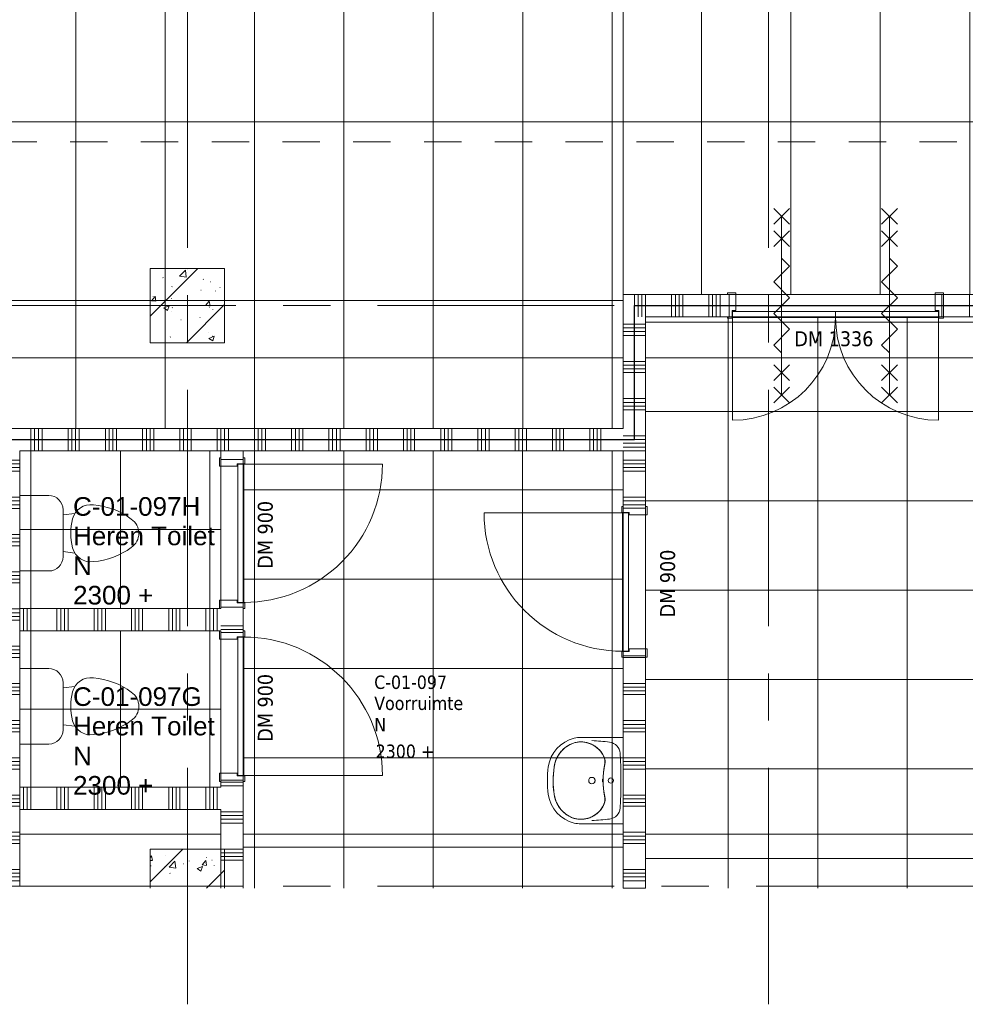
# Model space of a CAD drawing. Header units: millimetres. Extents: x 83969 to 141394, y 139608 to 176267.
# Tile 15 of 40: x 115875 to 122221, y 139608 to 146220. Entities that reach past the tile are written whole.
import ezdxf
from ezdxf.enums import TextEntityAlignment as Align

# ---------------------------------------------------------------- set-up
doc = ezdxf.new("R2010")
doc.units = ezdxf.units.MM
doc.header["$LTSCALE"] = 50
doc.linetypes.add('B0401', pattern=[9.5, 5, -1.5, -3])
doc.linetypes.add('CENTER', pattern=[50.8, 31.75, -6.35, 6.35, -6.35])
for name, color, linetype in [('00---0--FM-RUIMTENR', 7, 'Continuous'), ('AL68----_BRAND_60 MIN', 92, 'BR60'), ('AT$1A---_BWDTEKST', 7, 'Continuous'), ('AT$1A---_PLAFONDHOOGTE', 7, 'Continuous'), ('AT$1A---_TEKST', 7, 'Continuous'), ('AT$1A---_ZONETEKST', 7, 'Continuous')]:
    doc.layers.add(name, color=color, linetype=linetype)
for name, color, linetype, lineweight in [('AA$1A---_ARCEER', 1, 'Continuous', 18), ('AL$1A---_ROOM', 1, 'Continuous', 9), ('AL$7A---_STRAMIEN', 8, 'CENTER', 9), ('AL22----_BINNENWAND', 7, 'Continuous', 9), ('AL23----_VLOEREN', 2, 'Continuous', 9), ('AL28----_KOLOMKOP_BETONBAND', 2, 'B0401', 9), ('AL28----_KONSTRUKTIES', 4, 'Continuous', 9), ('AL32----_BINNENKOZIJN', 3, 'Continuous', 9), ('AL32----_tekst', 14, 'Continuous', 9), ('AL35----_PLAFONDS', 16, 'Continuous', 9), ('AL72----_INRGEBRUIKSR', 6, 'Continuous', 9), ('AL74----_INRSANITAIR', 6, 'Continuous', 13), ('AT$1A---_200ZONETEKST', 7, 'Continuous', 9), ('Plafondtekst', 1, 'Continuous', 9)]:
    doc.layers.add(name, color=color, linetype=linetype, lineweight=lineweight)
doc.styles.add('FM_TEKST', font='arial.ttf')
doc.styles.add('Tahoma', font='tahoma.ttf', dxfattribs={"height": 100})
doc.styles.add('Tahoma_1', font='tahoma.ttf', dxfattribs={"height": 90})
doc.linetypes.add('BR60', pattern='A,15,-1,["60",Standard,S=2.5,R=0,X=0,Y=-1.25],-4', length=20)
pattern_1 = [(50, (154885.57, 120319.74), (364.368, -31.8783), [38.1, -419.1]), (355, (154885.57, 120319.74), (-70.486, 382.1133), [30.48, -335.28]), (100.451, (154915.94, 120317.1), (293.885, 350.2334), [32.38, -356.18]), (46.184, (154885.57, 120421.34), (542.1585, -84.086), [57.15, -628.65]), (96.636, (154930.75, 120414.33), (474.805, 494.8554), [48.57, -534.27]), (351.184, (154885.6, 120421.34), (474.81, 494.85), [45.72, -502.92]), (21, (154936.37, 120395.94), (303.2285, -204.5305), [38.1, -419.1]), (326, (154936.37, 120395.94), (123.604, 368.376), [30.48, -335.28]), (71.451, (154961.64, 120378.9), (426.834, 163.8427), [32.38, -356.18]), (37.5, (154885.57, 120319.74), (6.17665, 169.11015), [1.676, -329.54, 1.676, -338.684, -336.55]), (37.5, (154885.57, 120319.74), (6.17665, 169.11015), [-671.576, 1.676, -334.874]), (7.5, (154885.57, 120319.74), (133.6389, 200.3615), [1.676, -192.38, 1.676, -321.92, -128.27]), (7.5, (154885.57, 120319.74), (133.6389, 200.3615), [-517.652, 1.676, -126.594]), (327.5, (154772.29, 120319.74), (271.1818, -11.45836), [1.676, -125.324, 1.676, -394.564, -525.78]), (327.5, (154772.29, 120319.74), (271.1818, -11.45836), [-523.24, 1.676, -524.104]), (317.5, (154721.5, 120319.74), (296.2585, 50.8528), [1.676, -163.424, 1.676, -261.468, -373.38]), (317.5, (154721.5, 120319.74), (296.2585, 50.8528), [-428.244, 1.676, -371.704]), (45, (154885.57, 120319.74), (211.036, -211.036), [])]

# ---------------------------------------------------------------- blocks, each defined once
blk = doc.blocks.new('LUMC_constructie_2018_rvt-1-bwd N-01')
at = {"layer": 'AA$1A---_ARCEER'}
h = blk.add_hatch(dxfattribs=at)
h.set_pattern_fill('FP_250', color=256, style=0, pattern_type=2)
h.set_pattern_definition(pattern_1)
h.paths.add_polyline_path([(116750, 144050), (117250, 144050), (117250, 144550), (116750, 144550)], flags=0)
h = blk.add_hatch(dxfattribs=at)
h.set_pattern_fill('FP_250', color=256, style=0, pattern_type=2)
h.set_pattern_definition(pattern_1)
h.paths.add_polyline_path([(116750, 140387.3), (117250, 140387.3), (117250, 140650), (116750, 140650)], flags=0)
at = {"layer": 'AL23----_VLOEREN'}
for p, q in [((114975, 143950), (119925, 143950)), ((114975, 143950), (119925, 143950)), ((119925, 143950), (114975, 143950)), ((120075, 143950), (122625, 143950)), ((120075, 143950), (122625, 143950)), ((122625, 143950), (120075, 143950)), ((117225, 140750), (115875, 140750)), ((117225, 140750), (115875, 140750)), ((115875, 140750), (117225, 140750)), ((119925, 140750), (117375, 140750)), ((119925, 140750), (117375, 140750)), ((117375, 140750), (119925, 140750)), ((122625, 140750), (120075, 140750)), ((122625, 140750), (120075, 140750)), ((120075, 140750), (122625, 140750))]:
    blk.add_line(p, q, dxfattribs=at)
at = {"layer": 'AL28----_KOLOMKOP_BETONBAND'}
for p, q in [((124539, 145400), (91275, 145400)), ((124539, 145400), (91275, 145400)), ((114975, 143950), (119925, 143950)), ((120075, 143950), (122625, 143950)), ((117225, 140750), (115875, 140750)), ((119925, 140750), (117375, 140750)), ((122625, 140750), (120075, 140750))]:
    blk.add_line(p, q, dxfattribs=at)
at = {"layer": 'AL28----_KONSTRUKTIES'}
for p, q in [((117250, 144550), (116750, 144550)), ((116750, 144550), (116750, 144050)), ((117250, 144050), (117250, 144550)), ((116750, 144050), (117250, 144050)), ((117250, 140650), (116750, 140650)), ((116750, 140650), (116750, 140387.3)), ((117250, 140387.3), (117250, 140650))]:
    blk.add_line(p, q, dxfattribs=at)
blk = doc.blocks.new('32_LUMC_MOD_standaard kozijn_houten draaideur_enkel - 900x2108mm_56_17_x170mm-10042356-bwd N-01')
at = {"layer": 'AL32----_BINNENKOZIJN'}
blk.add_line((465, 79), (465, 1009), dxfattribs=at)
blk.add_arc((465, 79), 930, 90, 180, dxfattribs=at)
blk = doc.blocks.new('30_LUMC_MOD_houten deurblad_update - geel _toilet_-9999799-bwd N-01')
at = {"layer": 'AL32----_BINNENKOZIJN'}
for p, q in [((465, 20), (-465, 20)), ((-465, 20), (-465, -20)), ((465, -20), (465, 20)), ((-465, -20), (465, -20))]:
    blk.add_line(p, q, dxfattribs=at)
blk = doc.blocks.new('30_LUMC_MOD_binnenkozijn_standaard - hout-V1-bwd N-01')
at = {"layer": 'AL32----_BINNENKOZIJN'}
for p, q in [((-467, 85), (-506, 85)), ((-506, 85), (-506, 75)), ((-467, 34), (-467, 85)), ((506, 85), (467, 85)), ((467, 85), (467, 34)), ((506, 75), (506, 85)), ((-450, 34), (-467, 34)), ((-450, -85), (-450, 34)), ((467, 34), (450, 34)), ((450, 34), (450, -85)), ((-506, -85), (-450, -85)), ((450, -85), (506, -85)), ((506, -85), (506, -75))]:
    blk.add_line(p, q, dxfattribs=at)
blk = doc.blocks.new('32_LUMC_MOD_standaard kozijn_houten draaideur_enkel - 900x2108mm_56_17_x170mm-10042363-bwd N-01')
at = {"layer": 'AL32----_BINNENKOZIJN'}
blk.add_line((-465, 79), (-465, 1009), dxfattribs=at)
blk.add_arc((-465, 79), 930, 360, 90, dxfattribs=at)
blk = doc.blocks.new('30_LUMC_MOD_houten deurblad_update - geel _toilet_-9999804-bwd N-01')
at = {"layer": 'AL32----_BINNENKOZIJN'}
for p, q in [((465, 20), (-465, 20)), ((-465, 20), (-465, -20)), ((465, -20), (465, 20)), ((-465, -20), (465, -20))]:
    blk.add_line(p, q, dxfattribs=at)
blk = doc.blocks.new('30_LUMC_MOD_binnenkozijn_standaard - hout-V2-bwd N-01')
at = {"layer": 'AL32----_BINNENKOZIJN'}
for p, q in [((-467, 85), (-506, 85)), ((-506, 85), (-506, 75)), ((-467, 34), (-467, 85)), ((506, 85), (467, 85)), ((467, 85), (467, 34)), ((506, 75), (506, 85)), ((-450, 34), (-467, 34)), ((-450, -85), (-450, 34)), ((467, 34), (450, 34)), ((450, 34), (450, -85)), ((-506, -75), (-506, -85)), ((-506, -85), (-450, -85)), ((450, -85), (506, -85))]:
    blk.add_line(p, q, dxfattribs=at)
blk = doc.blocks.new('30_LUMC_MOD_binnenkozijn_standaard - hout-9524221-bwd N-01')
at = {"layer": 'AL32----_BINNENKOZIJN'}
for p, q in [((-467, 85), (-506, 85)), ((-506, 85), (-506, 75)), ((-467, 34), (-467, 85)), ((506, 85), (467, 85)), ((467, 85), (467, 34)), ((506, 75), (506, 85)), ((-450, 34), (-467, 34)), ((-450, -85), (-450, 34)), ((467, 34), (450, 34)), ((450, 34), (450, -85)), ((-506, -75), (-506, -85)), ((-506, -85), (-450, -85)), ((450, -85), (506, -85)), ((506, -85), (506, -75))]:
    blk.add_line(p, q, dxfattribs=at)
blk = doc.blocks.new('32_LUMC_MOD_standaard kozijn_houten draaideur_dubbel - 1336x2100mm_56_25_x170mm-9930283-bwd N-01')
for p, q in [((-691, 79), (-691, 770)), ((691, 79), (691, 770)), ((-309, 547), (-415, 653)), ((-415, 547), (-309, 653)), ((-362, -600), (-362, 600)), ((-362, -600), (-362, 600)), ((415, 547), (309, 653)), ((309, 547), (415, 653)), ((362, -600), (362, 600)), ((362, -600), (362, 600)), ((-309, 397), (-415, 503)), ((-415, 397), (-309, 503)), ((415, 397), (309, 503)), ((309, 397), (415, 503)), ((-415, 159.1), (-309, 265.2)), ((-309, 265.2), (-362, 318.2)), ((309, 159.1), (415, 265.2)), ((415, 265.2), (362, 318.2)), ((-309, 53), (-415, 159.1)), ((415, 53), (309, 159.1)), ((-415, -53), (-309, 53)), ((309, -53), (415, 53)), ((-415, -53), (-309, -159.1)), ((309, -53), (415, -159.1)), ((-309, -159.1), (-415, -265.2)), ((415, -159.1), (309, -265.2)), ((-415, -265.2), (-362, -318.2)), ((309, -265.2), (362, -318.2)), ((-309, -503), (-415, -397)), ((-415, -503), (-309, -397)), ((415, -503), (309, -397)), ((309, -503), (415, -397)), ((-309, -653), (-415, -547)), ((-415, -653), (-309, -547)), ((415, -653), (309, -547)), ((309, -653), (415, -547))]:
    blk.add_line(p, q)
for centre, start, end in [((-691, 79), 0, 90), ((691, 79), 90, 180)]:
    blk.add_arc(centre, 691, start, end)
blk = doc.blocks.new('30_LUMC_MOD_binnenkozijn_standaard - hout-9526153-bwd N-01')
at = {"layer": 'AL32----_BINNENKOZIJN'}
for p, q in [((-693, 85), (-724, 85)), ((-724, 85), (-724, 75)), ((-693, 34), (-693, 85)), ((724, 85), (693, 85)), ((693, 85), (693, 34)), ((724, 75), (724, 85)), ((-668, 34), (-693, 34)), ((-668, -85), (-668, 34)), ((693, 34), (668, 34)), ((668, 34), (668, -85)), ((-724, -75), (-724, -85)), ((-724, -85), (-668, -85)), ((668, -85), (724, -85)), ((724, -85), (724, -75))]:
    blk.add_line(p, q, dxfattribs=at)
blk = doc.blocks.new('30_LUMC_MOD_houten deurblad_update - wit _standaard_-9999790-bwd N-01')
at = {"layer": 'AL32----_BINNENKOZIJN'}
for p, q in [((345.5, 20), (-345.5, 20)), ((-345.5, 20), (-345.5, -20)), ((345.5, -20), (345.5, 20)), ((-345.5, -20), (345.5, -20))]:
    blk.add_line(p, q, dxfattribs=at)
blk = doc.blocks.new('74_LUMC_MOD_toilet - 74_LUMC_MOD_toilet-2837907-bwd N-01')
at = {"layer": 'AL74----_INRSANITAIR'}
for p, q in [((-253.4, 299.1), (-253.4, 494.7)), ((253.4, 494.7), (253.4, 299.5)), ((157.7, 203.8), (-158, 203.8)), ((-123.5, 203.8), (-132.6, 124.6)), ((123.5, 203.8), (132.6, 124.6))]:
    blk.add_line(p, q, dxfattribs=at)
for centre, radius, start, end in [((-158, 299.1), 95.4, 180, 270), ((157.7, 299.5), 95.7, 270, 0), ((-65.9, 17.8), 125.9, 104.51232, 188.14083), ((0, -236.7), 388.8, 75.48768, 104.51232), ((65.9, 17.8), 125.9, 351.85917, 75.48768), ((295.2, 37.7), 487.2, 184.4366, 216.77829), ((-295.2, 37.7), 487.2, 323.22171, 355.5634), ((0, -190.6), 114.2, 213.72487, 326.27513)]:
    blk.add_arc(centre, radius, start, end, dxfattribs=at)
blk = doc.blocks.new('30_LUMC_MOD_houten deurblad_update - wit _standaard_-9999791-bwd N-01')
at = {"layer": 'AL32----_BINNENKOZIJN'}
for p, q in [((-345.5, -20), (-345.5, 20)), ((-345.5, 20), (345.5, 20)), ((345.5, 20), (345.5, -20)), ((345.5, -20), (-345.5, -20))]:
    blk.add_line(p, q, dxfattribs=at)
blk = doc.blocks.new('74_LUMC_MOD_wastafel - 74_LUMC_MOD_wastafel-2976166-bwd N-01')
at = {"layer": 'AL72----_INRGEBRUIKSR'}
for p, q in [((116119.5, 147359), (116119.5, 147075)), ((116699.5, 147359), (116699.5, 147075))]:
    blk.add_line(p, q, dxfattribs=at)
at = {"layer": 'AL72----_INRGEBRUIKSR', "flags": 128}
for points in [[(116316.1, 147538.2), (116308.2, 147536.9), (116300.4, 147535.3), (116292.7, 147533.4), (116285, 147531.1), (116277.4, 147528.6), (116269.9, 147525.7), (116262.6, 147522.6), (116255.3, 147519.1), (116248.2, 147515.4), (116241.3, 147511.4), (116234.6, 147507.1), (116228, 147502.6), (116221.6, 147497.8), (116215.4, 147492.7), (116209.4, 147487.4), (116203.6, 147481.9), (116198.1, 147476.1), (116192.7, 147470.1), (116187.7, 147464), (116182.9, 147457.6), (116178.3, 147451), (116174, 147444.3), (116170, 147437.3), (116168, 147433.8)], [(116502.9, 147538.2), (116477.1, 147541.4), (116451.2, 147543.6), (116425.2, 147544.8), (116399.2, 147544.9), (116373.2, 147543.9), (116347.3, 147542), (116321.5, 147539), (116316.1, 147538.2)], [(116651, 147433.8), (116647.1, 147440.8), (116642.9, 147447.6), (116638.5, 147454.3), (116633.8, 147460.7), (116628.9, 147467), (116623.7, 147473.1), (116618.2, 147479), (116612.6, 147484.6), (116606.7, 147490.1), (116600.6, 147495.3), (116594.3, 147500.2), (116587.8, 147504.9), (116581.1, 147509.3), (116574.3, 147513.4), (116567.3, 147517.3), (116560.1, 147520.9), (116552.8, 147524.2), (116545.4, 147527.2), (116537.9, 147529.9), (116530.3, 147532.3), (116522.5, 147534.4), (116514.7, 147536.1), (116506.9, 147537.6), (116502.9, 147538.2)], [(116168, 147433.8), (116165.2, 147428.1), (116162.5, 147422.2), (116160.1, 147416.3), (116157.9, 147410.3), (116156, 147404.2), (116154.3, 147398), (116152.9, 147391.8), (116151.7, 147385.5), (116150.8, 147379.1), (116150.1, 147372.8), (116149.7, 147366.4), (116149.5, 147360), (116149.5, 147359)], [(116669.5, 147359), (116669.4, 147365.4), (116669, 147371.8), (116668.4, 147378.1), (116667.5, 147384.5), (116666.3, 147390.8), (116664.9, 147397), (116663.3, 147403.2), (116661.4, 147409.3), (116659.3, 147415.3), (116656.9, 147421.3), (116654.3, 147427.1), (116651.4, 147432.9), (116651, 147433.8)], [(116149.5, 147359), (116149.6, 147352.2), (116150, 147345.4), (116150.7, 147338.6), (116151.7, 147331.9), (116152.9, 147325.2), (116154.4, 147318.6), (116156.1, 147312), (116158.1, 147305.5), (116160.4, 147299.1), (116162.9, 147292.8), (116165.7, 147286.6), (116168.7, 147280.5), (116171.9, 147274.5), (116175.4, 147268.7), (116179.2, 147263), (116183.1, 147257.5), (116187.3, 147252.1), (116191.7, 147246.9), (116196.3, 147241.9), (116201, 147237), (116206, 147232.4), (116211.2, 147228), (116216.5, 147223.7), (116222, 147219.7), (116227.6, 147215.9), (116233.4, 147212.4), (116239.3, 147209.1), (116239.4, 147209)], [(116579.6, 147209), (116585.6, 147212.4), (116591.4, 147215.9), (116597, 147219.7), (116602.5, 147223.7), (116607.8, 147227.9), (116613, 147232.4), (116617.9, 147237), (116622.7, 147241.8), (116627.3, 147246.9), (116631.7, 147252.1), (116635.9, 147257.4), (116639.8, 147263), (116643.5, 147268.7), (116647, 147274.5), (116650.3, 147280.4), (116653.3, 147286.5), (116656.1, 147292.7), (116658.6, 147299.1), (116660.9, 147305.5), (116662.9, 147312), (116664.6, 147318.5), (116666.1, 147325.2), (116667.3, 147331.9), (116668.3, 147338.6), (116669, 147345.3), (116669.4, 147352.1), (116669.5, 147358.9), (116669.5, 147359)], [(116239.4, 147209), (116242.9, 147207.2), (116246.6, 147205.6), (116250.3, 147204), (116254, 147202.7), (116257.8, 147201.4), (116261.7, 147200.4), (116265.6, 147199.5), (116269.5, 147198.7), (116273.5, 147198.1), (116277.4, 147197.7), (116281.4, 147197.4), (116285.4, 147197.3), (116289.4, 147197.3), (116293.4, 147197.5), (116297.4, 147197.9), (116301.4, 147198.4), (116305.3, 147199), (116307, 147199.4)], [(116512, 147199.4), (116515.9, 147198.6), (116519.9, 147198.1), (116523.9, 147197.6), (116527.9, 147197.4), (116531.9, 147197.3), (116535.9, 147197.3), (116539.9, 147197.5), (116543.8, 147197.9), (116547.8, 147198.4), (116551.7, 147199.1), (116555.7, 147200), (116559.5, 147201), (116563.4, 147202.1), (116567.1, 147203.4), (116570.9, 147204.9), (116574.5, 147206.5), (116578.1, 147208.3), (116579.6, 147209)]]:
    blk.add_lwpolyline(points, dxfattribs=at)
at = {"layer": 'AL72----_INRGEBRUIKSR'}
for centre, radius in [((116409.5, 147285), 21.5), ((116409.5, 147158), 17.5)]:
    blk.add_circle(centre, radius, dxfattribs=at)
for centre, radius, start, end in [((116348.4, 147349.7), 230, 97.80533, 166.56854), ((116344.9, 147340.3), 200, 98.25812, 152.13187), ((116409.5, 146895), 650, 81.74188, 98.25812), ((116409.5, 146903.8), 680, 82.19467, 97.80533), ((116470.6, 147349.7), 230, 13.43146, 82.19467), ((116474.1, 147340.3), 200, 27.86813, 81.74188), ((116344.9, 147340.3), 199.8, 131.04189, 152.13187), ((116474.1, 147340.3), 199.8, 27.86813, 48.95811), ((116309.5, 147359), 190, 166.56854, 180), ((116309.5, 147359), 160, 152.13187, 180), ((116309.5, 147359), 159.8, 152.13187, 180), ((116509.5, 147359), 159.8, 0, 27.86813), ((116509.5, 147359), 160, 0, 27.86813), ((116509.5, 147359), 190, 0, 13.43146), ((116319.4, 147359), 170, 180, 241.8907), ((116319.4, 147359), 169.7, 180, 247.79976), ((116499.6, 147359), 169.7, 292.20024, 0), ((116499.6, 147359), 170, 298.1093, 0), ((117743.6, 147359), 1604.1, 182.64427, 186.91679), ((116409.5, 147285), 21.5, 0, 180), ((116409.5, 147285), 21.5, 180, 223.54489), ((116409.5, 147285), 21.5, 316.45511, 0), ((115075.4, 147359), 1604.1, 353.08321, 357.35573), ((116286.5, 147297.3), 100, 241.8907, 281.83121), ((116283.6, 147271), 74.8, 247.79976, 282.6508), ((116409.5, 146710), 500.2, 77.3492, 102.6508), ((116409.5, 146710), 500, 78.16879, 101.83121), ((116532.5, 147297.3), 100, 258.16879, 298.1093), ((116535.4, 147271), 74.8, 257.3492, 292.20024), ((116230.6, 147175.5), 80, 186.91679, 266.48724), ((116409.5, 147158), 17.5, 0, 180), ((116409.5, 147158), 17.5, 180, 0), ((116588.4, 147175.5), 80, 273.51276, 353.08321), ((116409.5, 150090), 3000, 266.48724, 273.51276)]:
    blk.add_arc(centre, radius, start, end, dxfattribs=at)
blk.add_ellipse((116409.5, 146912.6), major_axis=(644.4, 0), ratio=0.980509, start_param=1.425499, end_param=1.716093, dxfattribs=at)
for points, knots in [([(116213.7, 147491), (116219.5, 147496), (116231.5, 147505.3), (116254.4, 147519.1), (116277.3, 147528.7), (116299.3, 147534.8), (116310.5, 147536.9), (116316.2, 147537.8)], [0, 0, 0, 0, 0.2, 0.4, 0.7, 0.85, 1, 1, 1, 1]), ([(116502.8, 147537.8), (116510.4, 147536.7), (116525.3, 147533.7), (116550.7, 147525.4), (116573, 147514.5), (116592, 147501.9), (116601, 147494.7), (116605.3, 147491)], [0, 0, 0, 0, 0.2, 0.4, 0.7, 0.85, 1, 1, 1, 1]), ([(116393.9, 147270.2), (116395.1, 147269), (116397, 147267.4), (116399.5, 147265.9), (116401, 147265.2), (116402.2, 147264.8), (116403.3, 147264.4), (116405, 147264), (116407.8, 147263.5), (116411.2, 147263.5), (116414, 147264), (116415.6, 147264.4), (116416.8, 147264.8), (116418, 147265.2), (116419.5, 147265.9), (116422, 147267.4), (116423.9, 147269), (116425.1, 147270.2)], [0, 0, 0, 0, 0.142857, 0.214286, 0.25, 0.285714, 0.321429, 0.357143, 0.428571, 0.571429, 0.642857, 0.678571, 0.714286, 0.75, 0.785714, 0.857143, 1, 1, 1, 1]), ([(116419.5, 147211.9), (116419.5, 147212.1), (116419.2, 147212.3), (116418.2, 147212.7), (116417.2, 147213), (116416, 147213.2), (116414.1, 147213.5), (116411.3, 147213.7), (116407.7, 147213.7), (116404.9, 147213.5), (116403, 147213.2), (116401.8, 147213), (116400.8, 147212.7), (116399.8, 147212.3), (116399.5, 147212.1), (116399.5, 147211.9)], [0, 0, 0, 0, 0.111111, 0.166667, 0.222222, 0.277778, 0.333333, 0.444444, 0.555556, 0.666667, 0.722222, 0.777778, 0.833333, 0.888889, 1, 1, 1, 1]), ([(116399.5, 147211.9), (116399.5, 147211.7), (116399.9, 147211.4), (116401.7, 147211.1), (116404.4, 147210.9), (116407.7, 147210.8), (116411.3, 147210.8), (116415.2, 147210.9), (116418.6, 147211.2), (116419.5, 147211.6), (116419.5, 147211.9)], [0, 0, 0, 0, 0.111111, 0.222222, 0.333333, 0.444444, 0.555556, 0.666667, 0.833333, 1, 1, 1, 1]), ([(116410.2, 147175.5), (116410.2, 147175.5), (116409.8, 147175.5), (116409.3, 147175.5), (116408.9, 147175.5), (116408.8, 147175.5)], [0.47851096, 0.47851096, 0.47851096, 0.47851096, 0.47916667, 0.51388889, 0.52142216, 0.52142216, 0.52142216, 0.52142216]), ([(116408.8, 147175.5), (116408.8, 147175.5), (116409.2, 147175.5), (116409.7, 147175.5), (116410.1, 147175.5), (116410.2, 147175.5)], [0.47857784, 0.47857784, 0.47857784, 0.47857784, 0.47916667, 0.51388889, 0.52148904, 0.52148904, 0.52148904, 0.52148904])]:
    blk.add_open_spline(points, degree=3, knots=knots, dxfattribs=at)
blk = doc.blocks.new('FM_RM4')
for tag, p, flags in [('BEDRIJFSORGAAN', (0, -1378.1), 1), ('RUIMTESOORT', (-5, -1668.1), 1), ('GEBRUIK', (-40, -1963.1), 1), ('OPPERVLAKTE', (-35, -2248.1), 9), ('VLOEROPP', (-55, -2518.1), 9), ('OMTREK', (-40, -2803.1), 9), ('HANDLE', (-50, -3118.1), 9), ('VLRHANDLE', (-55, -3383.1), 9), ('HANDLEBLOK', (-50, -3673.1), 9)]:
    blk.add_attdef(tag, p, '', height=125, dxfattribs=dict(flags=flags))
at = {"layer": 'AT$1A---_BWDTEKST', "style": 'FM_TEKST'}
blk.add_attdef('BOUWDEEL', text='', height=125, dxfattribs=at).set_placement((0, -398.1), align=Align.MIDDLE_LEFT)
at = {"layer": 'AT$1A---_PLAFONDHOOGTE', "style": 'FM_TEKST'}
blk.add_attdef('PLAFONDHOOGTE', text='', height=125, dxfattribs=at).set_placement((0, -595.8), align=Align.MIDDLE_LEFT)
at = {"layer": 'AT$1A---_TEKST', "style": 'FM_TEKST'}
blk.add_attdef('RUIMTENAAM', text='', height=125, dxfattribs=at).set_placement((0, -197.8), align=Align.MIDDLE_LEFT)
at = {"layer": 'AT$1A---_ZONETEKST', "style": 'FM_TEKST'}
blk.add_attdef('RUIMTENR', text='', height=125, dxfattribs=at).set_placement((0, 0), align=Align.MIDDLE_LEFT)

msp = doc.modelspace()

# ---------------------------------------------------------------- hatches: boundary and pattern name
at = {"layer": 'AA$1A---_ARCEER'}
h = msp.add_hatch(dxfattribs=at)
h.set_pattern_fill('FP_86', color=256, angle=-90, style=0, pattern_type=2)
h.set_pattern_definition([(270, (122075, 144375), (250, -2e-12), []), (270, (122050, 144375), (250, -2e-12), []), (270, (122025, 144375), (250, -2e-12), []), (270, (122000, 144375), (250, -2e-12), [])])
h.paths.add_polyline_path([(120636, 144225), (120636, 144375), (119925, 144375), (119925, 144225), (120468.3, 144225)], flags=0)
h.paths.add_polyline_path([(122064, 144225), (124425, 144225), (124425, 144375), (122064, 144375)], flags=0)
h = msp.add_hatch(dxfattribs=at)
h.set_pattern_fill('FP_91', color=256, angle=-90, style=0, pattern_type=2)
h.set_pattern_definition([(360, (119925, 143675), (5e-13, 250), []), (360, (119925, 143650), (5e-13, 250), []), (360, (119925, 143625), (5e-13, 250), []), (360, (119925, 143600), (5e-13, 250), [])])
h.paths.add_polyline_path([(120075, 143325), (120075, 144225), (119925, 144225), (119925, 143325)], flags=0)
h = msp.add_hatch(dxfattribs=at)
h.set_pattern_fill('FP_85', color=256, angle=-90, style=0, pattern_type=2)
h.set_pattern_definition([(270, (117275, 143475), (250, -2e-12), []), (270, (117250, 143475), (250, -2e-12), []), (270, (117225, 143475), (250, -2e-12), []), (270, (117200, 143475), (250, -2e-12), [])])
h.paths.add_polyline_path([(115725, 143325), (119925, 143325), (119925, 143475), (114825, 143475), (114825, 143325)], flags=0)
h = msp.add_hatch(dxfattribs=at)
h.set_pattern_fill('FP_94', color=256, angle=-90, style=0, pattern_type=2)
h.set_pattern_definition([(360, (115725, 141762.5), (5e-13, 250), []), (360, (115725, 141737.5), (5e-13, 250), []), (360, (115725, 141712.5), (5e-13, 250), []), (360, (115725, 141687.5), (5e-13, 250), [])])
h.paths.add_polyline_path([(115725, 140400), (115875, 140400), (115875, 143325), (115725, 143325), (115725, 142585.8)], flags=0)
h = msp.add_hatch(dxfattribs=at)
h.set_pattern_fill('FP_89', color=256, angle=-90, style=0, pattern_type=2)
h.set_pattern_definition([(360, (117225, 141650), (5e-13, 250), []), (360, (117225, 141625), (5e-13, 250), []), (360, (117225, 141600), (5e-13, 250), []), (360, (117225, 141575), (5e-13, 250), [])])
h.paths.add_polyline_path([(117332, 140387.3), (117375, 140387.3), (117375, 141113), (117225, 141113), (117225, 140387.3)], flags=0)
h.paths.add_polyline_path([(117225, 142105), (117375, 142105), (117375, 142275), (117225, 142275), (117225, 142115)], flags=0)
h.paths.add_polyline_path([(117375, 143267), (117375, 143325), (117225, 143325), (117225, 143267)], flags=0)
h = msp.add_hatch(dxfattribs=at)
h.set_pattern_fill('FP_88', color=256, angle=-90, style=0, pattern_type=2)
h.set_pattern_definition([(360, (119925, 141762.5), (5e-13, 250), []), (360, (119925, 141737.5), (5e-13, 250), []), (360, (119925, 141712.5), (5e-13, 250), []), (360, (119925, 141687.5), (5e-13, 250), [])])
h.paths.add_polyline_path([(120075, 140400), (120075, 141948), (119925, 141948), (119925, 140400)], flags=0)
h.paths.add_polyline_path([(120075, 142940), (120075, 143325), (119925, 143325), (119925, 142940)], flags=0)
h = msp.add_hatch(dxfattribs=at)
h.set_pattern_fill('FP_92', color=256, angle=-90, style=0, pattern_type=2)
h.set_pattern_definition([(270, (116450, 142265), (250, 2e-14), []), (270, (116425, 142265), (250, 2e-14), []), (270, (116400, 142265), (250, 2e-14), []), (270, (116375, 142265), (250, 2e-14), [])])
h.paths.add_polyline_path([(115875, 142115), (117225, 142115), (117225, 142265), (115875, 142265)], flags=0)
h = msp.add_hatch(dxfattribs=at)
h.set_pattern_fill('FP_93', color=256, angle=-90, style=0, pattern_type=2)
h.set_pattern_definition([(270, (116450, 141065), (250, 2e-14), []), (270, (116425, 141065), (250, 2e-14), []), (270, (116400, 141065), (250, 2e-14), []), (270, (116375, 141065), (250, 2e-14), [])])
h.paths.add_polyline_path([(115875, 140915), (117225, 140915), (117225, 141065), (115875, 141065)], flags=0)
h = msp.add_hatch(dxfattribs=at)
h.set_pattern_fill('FP_60', color=256, angle=270, style=0, pattern_type=2)
h.set_pattern_definition([(180, (120075, 140387.5), (-3e-14, -250), []), (180, (120075, 140412.5), (-3e-14, -250), []), (180, (120075, 140437.5), (-3e-14, -250), []), (180, (120075, 140462.5), (-3e-14, -250), [])])
h.paths.add_polyline_path([(119925, 140387.3), (120075, 140387.3), (120075, 140400), (119925, 140400)], flags=0)
at = {"layer": 'AL35----_PLAFONDS'}
h = msp.add_hatch(dxfattribs=at)
h.set_pattern_fill('FP_32', color=256, style=0, pattern_type=2)
h.set_pattern_definition([(0, (107850, 145532.5), (0, -1200), []), (270, (107850, 145532.5), (-600, -4e-14), [])])
h.paths.add_polyline_path([(114975, 143475), (119925, 143475), (119925, 144375), (124425, 144375), (124425, 146390), (122192, 146390), (122192, 146925), (115425, 146925), (115425, 147550), (92950, 147550), (92950, 147590), (91275, 147590), (91275, 144600), (93965, 144600), (93965, 144375), (101150, 144375), (101150, 144550), (101650, 144550), (101650, 144375), (108900, 144375), (108900, 144600), (109500, 144600), (109500, 144375), (114975, 144375)], flags=0)
h.paths.add_polyline_path([(108208.1, 144636.6), (108190.6, 144658.5), (108178.5, 144683.7), (108172.3, 144711), (108172.3, 144739), (108178.5, 144766.3), (108190.6, 144791.5), (108208.1, 144813.4), (108296.5, 144725), (108218.4, 144646.9)], flags=0)
h.paths.add_polyline_path([(108384.9, 144636.6), (108296.5, 144725), (108384.9, 144813.4), (108402.4, 144791.5), (108414.5, 144766.3), (108420.8, 144739), (108420.7, 144711), (108414.5, 144683.7), (108402.4, 144658.5), (108393.1, 144646.9)], flags=0)
h = msp.add_hatch(dxfattribs=at)
h.set_pattern_fill('FP_1', color=256, style=0, pattern_type=2)
h.set_pattern_definition([(90, (121830, 125587.5), (600, -4e-14), []), (0, (121830, 125587.5), (0, -600), [])])
h.paths.add_polyline_path([(120088.1, 140387.3), (122625, 140387.3), (122625, 144225), (120075, 144225), (120075, 140387.3)], flags=0)
h = msp.add_hatch(dxfattribs=at)
h.set_pattern_fill('FP_26', color=256, style=0, pattern_type=2)
h.set_pattern_definition([(180, (116550, 142795), (7e-14, 600), []), (90, (116550, 142795), (600, -4e-14), [])])
h.paths.add_polyline_path([(115875, 142265), (117225, 142265), (117225, 143325), (115875, 143325), (115875, 142585.8)], flags=0)
h = msp.add_hatch(dxfattribs=at)
h.set_pattern_fill('FP_28', color=256, style=0, pattern_type=2)
h.set_pattern_definition([(90, (118650, 141862.5), (600, -4e-14), []), (0, (118650, 141862.5), (0, -600), [])])
h.paths.add_polyline_path([(119925, 140387.3), (119925, 143325), (117375, 143325), (117375, 140387.3), (119707.9, 140387.3)], flags=0)
h = msp.add_hatch(dxfattribs=at)
h.set_pattern_fill('FP_27', color=256, style=0, pattern_type=2)
h.set_pattern_definition([(0, (116550, 141590), (0, -600), []), (270, (116550, 141590), (-600, -4e-14), [])])
h.paths.add_polyline_path([(115905.9, 141065), (117225, 141065), (117225, 142115), (115875, 142115), (115875, 141065)], flags=0)

# ---------------------------------------------------------------- linework, layer by layer
at = {"layer": 'AL$1A---_ROOM'}
msp.add_line((119925, 144375), (119925, 146925), dxfattribs=at)
at = {"layer": 'AL$7A---_STRAMIEN'}
for p, q in [((117000, 139607.7), (117000, 175432.8)), ((120900, 139607.7), (120900, 175432.8)), ((85257.3, 144300), (133414.5, 144300)), ((85257.3, 140400), (133414.5, 140400))]:
    msp.add_line(p, q, dxfattribs=at)
at = {"layer": 'AL22----_BINNENWAND'}
for p, q in [((120636, 144375), (119925, 144375)), ((119925, 144375), (119925, 143475)), ((120636, 144225), (120636, 144375)), ((124425, 144375), (122064, 144375)), ((122064, 144375), (122064, 144225)), ((120075, 144225), (120636, 144225)), ((120075, 142940), (120075, 144225)), ((122064, 144225), (124425, 144225)), ((119925, 143475), (114975, 143475)), ((120075, 143325), (115875, 143325)), ((115875, 140400), (115875, 143325)), ((117225, 143325), (117225, 143267)), ((117375, 143267), (117375, 143325)), ((119925, 143325), (119925, 142940)), ((117225, 143267), (117375, 143267)), ((119925, 142940), (120075, 142940)), ((117225, 142265), (115875, 142265)), ((117375, 142275), (117225, 142275)), ((117225, 142275), (117225, 142265)), ((117375, 142105), (117375, 142275)), ((115875, 142115), (117225, 142115)), ((117225, 142115), (117225, 142105)), ((117225, 142105), (117375, 142105)), ((120075, 141948), (119925, 141948)), ((119925, 141948), (119925, 140400)), ((120075, 140400), (120075, 141948)), ((117375, 141113), (117225, 141113)), ((117225, 141113), (117225, 141065)), ((117375, 140387.3), (117375, 141113)), ((117225, 141065), (115875, 141065)), ((115875, 140915), (117225, 140915)), ((117225, 140915), (117225, 140387.3)), ((119925, 140400), (119925, 140387.3)), ((120075, 140387.3), (120075, 140400))]:
    msp.add_line(p, q, dxfattribs=at)
at = {"layer": 'AL35----_PLAFONDS'}
for p, q in [((122064, 144375), (120636, 144375)), ((120075, 140400), (120075, 144225)), ((120075, 144225), (122064, 144225)), ((117225, 143267), (117225, 142275)), ((117375, 141113), (117375, 143267)), ((119925, 142940), (119925, 140387.3)), ((117225, 142105), (117225, 141113))]:
    msp.add_line(p, q, dxfattribs=at)
at = {"layer": 'AL68----_BRAND_60 MIN'}
for p, q in [((120000, 143400), (120000, 144300)), ((120000, 144300), (124500, 144300)), ((114900, 143400), (120000, 143400))]:
    msp.add_line(p, q, dxfattribs=at)

# ---------------------------------------------------------------- block references
msp.add_blockref('LUMC_constructie_2018_rvt-1-bwd N-01', (0, 0))
at = {"layer": '00---0--FM-RUIMTENR'}
for p, values in [((116233, 142951), {'RUIMTENR': 'C-01-097H', 'RUIMTENAAM': 'Heren Toilet', 'BOUWDEEL': 'N', 'PLAFONDHOOGTE': '2300 +'}), ((116233, 141674), {'RUIMTENR': 'C-01-097G', 'RUIMTENAAM': 'Heren Toilet', 'BOUWDEEL': 'N', 'PLAFONDHOOGTE': '2300 +'})]:
    msp.add_blockref('FM_RM4', p, dxfattribs=at).add_auto_attribs(values)
at = {"layer": 'AL32----_BINNENKOZIJN'}
for name, p, rotation in [('32_LUMC_MOD_standaard kozijn_houten draaideur_dubbel - 1336x2100mm_56_25_x170mm-9930283-bwd N-01', (121350, 144300), 180), ('30_LUMC_MOD_binnenkozijn_standaard - hout-9526153-bwd N-01', (121350, 144300), 180), ('30_LUMC_MOD_houten deurblad_update - wit _standaard_-9999791-bwd N-01', (121004.5, 144241), 180), ('30_LUMC_MOD_binnenkozijn_standaard - hout-V2-bwd N-01', (117300, 142771), 270.0000000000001), ('30_LUMC_MOD_houten deurblad_update - geel _toilet_-9999804-bwd N-01', (117359, 142771), 90.00000000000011), ('32_LUMC_MOD_standaard kozijn_houten draaideur_enkel - 900x2108mm_56_17_x170mm-10042363-bwd N-01', (117300, 142771), 270.0000000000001), ('32_LUMC_MOD_standaard kozijn_houten draaideur_enkel - 900x2108mm_56_17_x170mm-10042356-bwd N-01', (120000, 142444), 90.00000000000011), ('30_LUMC_MOD_binnenkozijn_standaard - hout-9524221-bwd N-01', (120000, 142444), 90.00000000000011), ('30_LUMC_MOD_houten deurblad_update - geel _toilet_-9999799-bwd N-01', (119941, 142444), 270.0000000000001), ('30_LUMC_MOD_binnenkozijn_standaard - hout-V1-bwd N-01', (117300, 141609), 270.0000000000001), ('30_LUMC_MOD_houten deurblad_update - geel _toilet_-9999799-bwd N-01', (117359, 141609), 90.00000000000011), ('32_LUMC_MOD_standaard kozijn_houten draaideur_enkel - 900x2108mm_56_17_x170mm-10042356-bwd N-01', (117300, 141609), 270.0000000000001)]:
    msp.add_blockref(name, p, dxfattribs=dict(at, rotation=rotation))
msp.add_blockref('30_LUMC_MOD_houten deurblad_update - wit _standaard_-9999790-bwd N-01', (121695.5, 144241), dxfattribs=at)
at = {"layer": 'AL72----_INRGEBRUIKSR'}
for name, p, rotation in [('74_LUMC_MOD_toilet - 74_LUMC_MOD_toilet-2837907-bwd N-01', (116369.7, 142771), 89.99999999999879), ('74_LUMC_MOD_toilet - 74_LUMC_MOD_toilet-2837907-bwd N-01', (116369.7, 141609), 89.99999999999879), ('74_LUMC_MOD_wastafel - 74_LUMC_MOD_wastafel-2976166-bwd N-01', (267000, 24700.5), 90.00000000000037)]:
    msp.add_blockref(name, p, dxfattribs=dict(at, rotation=rotation))

# ---------------------------------------------------------------- texts
at = {"layer": 'AL32----_tekst', "insert": (121073.9, 144127.1), "char_height": 100, "width": 669.409, "attachment_point": 1, "style": 'Tahoma'}
msp.add_mtext('DM 1336', dxfattribs=at)
at = {"layer": 'AL32----_tekst', "char_height": 100, "width": 577.215, "attachment_point": 1, "rotation": 90, "style": 'Tahoma'}
for insert in [(117472.9, 142532.9), (120172.9, 142205.9), (117472.9, 141370.9)]:
    msp.add_mtext('DM 900', dxfattribs=dict(at, insert=insert))
at = {"layer": 'AT$1A---_200ZONETEKST', "char_height": 90, "attachment_point": 1, "style": 'Tahoma_1'}
for s, insert, width in [('C-01-097', (118254.2, 141815.6), 593.249), ('Voorruimte', (118254.4, 141674.3), 717.51), ('N', (118254.2, 141529.8), 100.211)]:
    msp.add_mtext(s, dxfattribs=dict(at, insert=insert, width=width))
at = {"layer": 'Plafondtekst', "insert": (118263.9, 141351.7), "char_height": 90, "width": 477.004, "attachment_point": 1, "style": 'Tahoma_1'}
msp.add_mtext('2300 +', dxfattribs=at)

doc.saveas('drawing.dxf')
